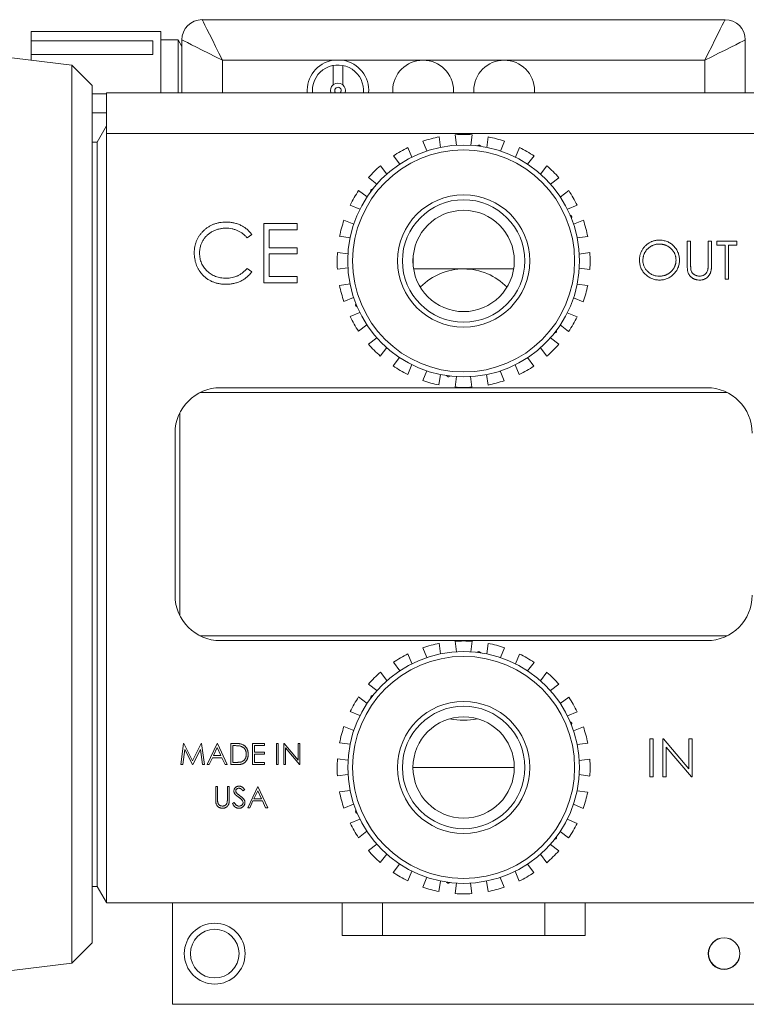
# Model space of a CAD drawing. Header units: inches. Extents: x 0.56 to 7.75, y 1.12 to 10.26.
# Tile 6 of 14: x 5.74 to 6.86, y 1.13 to 2.64. Entities that reach past the tile are written whole.
import ezdxf

# ---------------------------------------------------------------- set-up
doc = ezdxf.new("R2010")
doc.units = ezdxf.units.IN
doc.header["$MEASUREMENT"] = 0

msp = doc.modelspace()

# ---------------------------------------------------------------- linework, layer by layer
at = {"color": 7, "linetype": 'Continuous', "lineweight": 15}
for p, q in [((6.0214, 2.6435), (6.8277, 2.6435)), ((5.9577, 2.6255), (5.7577, 2.6255)), ((5.7577, 2.6107), (5.7577, 2.6255)), ((5.9577, 2.5305), (5.9577, 2.6255)), ((5.9843, 2.6124), (5.9577, 2.6124)), ((5.9902, 2.6022), (5.9843, 2.6124)), ((5.9843, 2.5305), (5.9843, 2.6124)), ((5.9902, 2.5305), (5.9902, 2.6123)), ((6.8589, 2.6123), (6.8589, 2.5305)), ((5.8203, 2.5733), (5.6016, 2.5998)), ((5.7577, 2.6107), (5.9452, 2.6107)), ((5.7577, 2.6107), (5.7577, 2.5901)), ((5.9452, 2.5901), (5.9452, 2.6107)), ((5.7577, 2.5809), (5.7577, 2.5901)), ((5.9452, 2.5901), (5.7577, 2.5901)), ((5.8516, 2.5421), (5.8203, 2.5733)), ((5.8203, 2.5733), (5.8203, 1.1887)), ((6.2231, 2.581), (6.0527, 2.581)), ((6.2385, 2.581), (6.2231, 2.581)), ((6.2233, 2.5729), (6.2233, 2.5432)), ((6.2383, 2.5729), (6.2383, 2.5432)), ((6.3621, 2.581), (6.2385, 2.581)), ((6.4871, 2.581), (6.3621, 2.581)), ((6.7964, 2.581), (6.4871, 2.581)), ((5.8516, 2.5421), (5.8516, 1.22)), ((5.8516, 2.5292), (5.8741, 2.5292)), ((5.8741, 2.5305), (6.9751, 2.5305)), ((5.8741, 2.468), (5.8741, 2.5305)), ((6.1914, 2.5343), (6.1916, 2.5305)), ((6.2046, 2.5308), (6.2048, 2.5305)), ((6.2046, 2.5308), (6.6446, 2.5308)), ((6.3152, 2.5341), (6.3152, 2.5308)), ((6.4089, 2.5308), (6.4089, 2.5341)), ((6.4402, 2.5341), (6.4402, 2.5308)), ((6.5339, 2.5308), (6.5339, 2.5341)), ((6.6443, 2.5305), (6.6446, 2.5308)), ((5.8741, 2.4997), (5.8516, 2.4997)), ((5.8738, 2.4799), (5.8594, 2.4549)), ((5.8741, 2.4799), (5.8738, 2.4799)), ((5.8738, 2.4799), (5.8738, 1.2821)), ((5.8741, 1.2815), (5.8741, 2.468)), ((6.9751, 2.468), (5.8741, 2.468)), ((6.3869, 2.4629), (6.389, 2.4467)), ((6.4138, 2.45), (6.4117, 2.4661)), ((6.4377, 2.4661), (6.4356, 2.4499)), ((6.4604, 2.4466), (6.4625, 2.4628)), ((5.8594, 2.4549), (5.8516, 2.4549)), ((5.8594, 2.4549), (5.8594, 1.3071)), ((6.3387, 2.4466), (6.3449, 2.4316)), ((6.368, 2.4411), (6.3618, 2.4561)), ((6.4475, 2.4501), (6.4451, 2.4491)), ((6.451, 2.4483), (6.4489, 2.4499)), ((6.4876, 2.456), (6.4814, 2.441)), ((6.5045, 2.4314), (6.5107, 2.4464)), ((6.3261, 2.4207), (6.3162, 2.4336)), ((6.5332, 2.4334), (6.5233, 2.4205)), ((6.2963, 2.4184), (6.3062, 2.4055)), ((6.5431, 2.4053), (6.5531, 2.4182)), ((6.2908, 2.3901), (6.2779, 2.4)), ((6.5714, 2.3998), (6.5585, 2.3899)), ((6.2627, 2.3802), (6.2756, 2.3703)), ((6.2814, 2.3806), (6.2811, 2.3781)), ((6.2847, 2.3828), (6.2823, 2.3818)), ((6.5737, 2.37), (6.5866, 2.3799)), ((6.2647, 2.3515), (6.2496, 2.3577)), ((6.5996, 2.3574), (6.5846, 2.3512)), ((6.5906, 2.3409), (6.5886, 2.3425)), ((6.5912, 2.3396), (6.5909, 2.3371)), ((6.1681, 2.3291), (6.1167, 2.3291)), ((6.1167, 2.3291), (6.1167, 2.2379)), ((6.1681, 2.3197), (6.1681, 2.3291)), ((6.24, 2.3346), (6.2551, 2.3284)), ((6.5941, 2.3281), (6.6092, 2.3343)), ((6.0909, 2.3069), (6.098, 2.3123)), ((6.1249, 2.2917), (6.1249, 2.3197)), ((6.1249, 2.3197), (6.1681, 2.3197)), ((6.2494, 2.3073), (6.2333, 2.3095)), ((6.6159, 2.3091), (6.5997, 2.307)), ((6.7746, 2.3021), (6.7694, 2.3021)), ((6.7694, 2.3021), (6.7694, 2.2667)), ((6.7746, 2.267), (6.7746, 2.3021)), ((6.8069, 2.3021), (6.8017, 2.3021)), ((6.8017, 2.3021), (6.8017, 2.267)), ((6.8069, 2.2667), (6.8069, 2.3021)), ((6.846, 2.3021), (6.8152, 2.3021)), ((6.8152, 2.3021), (6.8152, 2.2961)), ((6.8152, 2.2961), (6.828, 2.2961)), ((6.828, 2.2961), (6.828, 2.2435)), ((6.8332, 2.2435), (6.8332, 2.2961)), ((6.8332, 2.2961), (6.846, 2.2961)), ((6.846, 2.2961), (6.846, 2.3021)), ((6.1681, 2.2917), (6.1249, 2.2917)), ((6.1249, 2.2473), (6.1249, 2.2823)), ((6.1249, 2.2823), (6.1681, 2.2823)), ((6.1681, 2.2823), (6.1681, 2.2917)), ((6.23, 2.2847), (6.2461, 2.2826)), ((6.603, 2.2822), (6.6191, 2.2844)), ((6.3466, 2.2759), (6.3466, 2.2671)), ((6.5026, 2.2671), (6.5026, 2.2759)), ((6.098, 2.2547), (6.0909, 2.2601)), ((6.1681, 2.2473), (6.1249, 2.2473)), ((6.1681, 2.2379), (6.1681, 2.2473)), ((6.2461, 2.2608), (6.23, 2.2587)), ((6.3474, 2.2593), (6.5017, 2.2593)), ((6.6191, 2.2583), (6.603, 2.2605)), ((6.1167, 2.2379), (6.1681, 2.2379)), ((6.2332, 2.2339), (6.2494, 2.236)), ((6.5997, 2.2357), (6.6158, 2.2336)), ((6.828, 2.2435), (6.8332, 2.2435)), ((6.255, 2.215), (6.2399, 2.2088)), ((6.2583, 2.206), (6.2579, 2.2035)), ((6.2605, 2.2006), (6.2585, 2.2021)), ((6.6091, 2.2084), (6.594, 2.2147)), ((6.2495, 2.1857), (6.2645, 2.1919)), ((6.5844, 2.1916), (6.5995, 2.1853)), ((6.2754, 2.173), (6.2625, 2.1631)), ((6.5865, 2.1628), (6.5735, 2.1728)), ((6.5668, 2.1612), (6.5645, 2.1603)), ((6.568, 2.1649), (6.5677, 2.1624)), ((6.2777, 2.1433), (6.2906, 2.1532)), ((6.5583, 2.1529), (6.5712, 2.143)), ((6.306, 2.1378), (6.296, 2.1249)), ((6.5528, 2.1246), (6.5429, 2.1376)), ((6.3159, 2.1096), (6.3258, 2.1225)), ((6.3446, 2.1116), (6.3384, 2.0966)), ((6.5104, 2.0964), (6.5042, 2.1115)), ((6.5231, 2.1224), (6.533, 2.1094)), ((6.3615, 2.087), (6.3677, 2.1021)), ((6.3887, 2.0964), (6.3866, 2.0803)), ((6.4622, 2.0802), (6.4601, 2.0963)), ((6.4811, 2.1019), (6.4873, 2.0869)), ((6.4002, 2.0932), (6.3982, 2.0947)), ((6.404, 2.094), (6.4016, 2.093)), ((6.4114, 2.077), (6.4135, 2.0931)), ((6.4353, 2.0931), (6.4374, 2.0769)), ((6.8311, 2.0685), (6.018, 2.0685)), ((6.0496, 2.076), (6.7996, 2.076)), ((5.9871, 2.0375), (5.9871, 1.7245)), ((5.9796, 2.006), (5.9796, 1.756)), ((6.018, 1.6935), (6.8311, 1.6935)), ((6.0496, 1.686), (6.7996, 1.686)), ((6.368, 1.6601), (6.3618, 1.6751)), ((6.3869, 1.6819), (6.389, 1.6657)), ((6.4138, 1.669), (6.4117, 1.6851)), ((6.4377, 1.6851), (6.4356, 1.6689)), ((6.4604, 1.6656), (6.4625, 1.6818)), ((6.4876, 1.675), (6.4814, 1.66)), ((6.3387, 1.6656), (6.3449, 1.6506)), ((6.4475, 1.6691), (6.4451, 1.6681)), ((6.451, 1.6673), (6.4489, 1.6689)), ((6.5045, 1.6504), (6.5107, 1.6654)), ((6.3261, 1.6397), (6.3162, 1.6526)), ((6.5332, 1.6524), (6.5233, 1.6395)), ((6.2963, 1.6374), (6.3062, 1.6245)), ((6.5431, 1.6243), (6.5531, 1.6372)), ((6.2908, 1.6091), (6.2779, 1.619)), ((6.5714, 1.6188), (6.5585, 1.6089)), ((6.2627, 1.5992), (6.2756, 1.5893)), ((6.2814, 1.5996), (6.2811, 1.5971)), ((6.2847, 1.6018), (6.2823, 1.6008)), ((6.5737, 1.589), (6.5866, 1.5989)), ((6.2647, 1.5705), (6.2496, 1.5767)), ((6.5996, 1.5764), (6.5846, 1.5702)), ((6.24, 1.5536), (6.2551, 1.5474)), ((6.5906, 1.5599), (6.5886, 1.5615)), ((6.5912, 1.5586), (6.5909, 1.5561)), ((6.5941, 1.5471), (6.6092, 1.5533)), ((6.7169, 1.5346), (6.7116, 1.5346)), ((6.7116, 1.5346), (6.7116, 1.476)), ((6.7169, 1.476), (6.7169, 1.5346)), ((6.733, 1.5346), (6.7319, 1.5346)), ((6.7319, 1.5346), (6.7319, 1.476)), ((6.7717, 1.4884), (6.733, 1.5346)), ((6.777, 1.5346), (6.7717, 1.5346)), ((6.7717, 1.5346), (6.7717, 1.4884)), ((6.777, 1.476), (6.777, 1.5346)), ((5.9928, 1.5275), (5.9885, 1.4949)), ((5.9914, 1.4949), (5.9946, 1.5184)), ((5.9932, 1.5275), (5.9928, 1.5275)), ((6.0067, 1.5008), (5.9932, 1.5275)), ((5.9946, 1.5184), (6.0064, 1.4949)), ((6.0201, 1.5275), (6.0067, 1.5008)), ((6.007, 1.4949), (6.0188, 1.5184)), ((6.0188, 1.5184), (6.0219, 1.4949)), ((6.0205, 1.5275), (6.0201, 1.5275)), ((6.0248, 1.4949), (6.0205, 1.5275)), ((6.0444, 1.5275), (6.029, 1.4949)), ((6.0446, 1.5211), (6.0387, 1.5087)), ((6.0448, 1.5275), (6.0444, 1.5275)), ((6.0503, 1.5087), (6.0446, 1.5211)), ((6.0599, 1.4949), (6.0448, 1.5275)), ((6.0723, 1.5275), (6.0657, 1.5275)), ((6.0657, 1.5275), (6.0657, 1.4949)), ((6.0709, 1.5241), (6.0686, 1.5241)), ((6.0686, 1.5241), (6.0686, 1.4983)), ((6.1175, 1.5275), (6.0991, 1.5275)), ((6.0991, 1.5275), (6.0991, 1.4949)), ((6.102, 1.5141), (6.102, 1.5241)), ((6.102, 1.5241), (6.1175, 1.5241)), ((6.1175, 1.5241), (6.1175, 1.5275)), ((6.1387, 1.5275), (6.1358, 1.5275)), ((6.1358, 1.5275), (6.1358, 1.4949)), ((6.1387, 1.4949), (6.1387, 1.5275)), ((6.1477, 1.5275), (6.1471, 1.5275)), ((6.1471, 1.5275), (6.1471, 1.4949)), ((6.1692, 1.5019), (6.1477, 1.5275)), ((6.15, 1.5205), (6.1715, 1.4949)), ((6.15, 1.4949), (6.15, 1.5205)), ((6.1721, 1.5275), (6.1692, 1.5275)), ((6.1692, 1.5275), (6.1692, 1.5019)), ((6.1721, 1.4949), (6.1721, 1.5275)), ((6.2494, 1.5263), (6.2333, 1.5285)), ((6.6159, 1.5281), (6.5997, 1.526)), ((6.7371, 1.522), (6.7758, 1.476)), ((6.7371, 1.476), (6.7371, 1.522)), ((6.0322, 1.4949), (6.0371, 1.5054)), ((6.0371, 1.5054), (6.0519, 1.5054)), ((6.0387, 1.5087), (6.0503, 1.5087)), ((6.0519, 1.5054), (6.0567, 1.4949)), ((6.1175, 1.5141), (6.102, 1.5141)), ((6.102, 1.4983), (6.102, 1.5108)), ((6.102, 1.5108), (6.1175, 1.5108)), ((6.1175, 1.5108), (6.1175, 1.5141)), ((6.23, 1.5037), (6.2461, 1.5016)), ((6.603, 1.5012), (6.6191, 1.5034)), ((5.9885, 1.4949), (5.9914, 1.4949)), ((6.0064, 1.4949), (6.007, 1.4949)), ((6.0219, 1.4949), (6.0248, 1.4949)), ((6.029, 1.4949), (6.0322, 1.4949)), ((6.0567, 1.4949), (6.0599, 1.4949)), ((6.0657, 1.4949), (6.0758, 1.4949)), ((6.0686, 1.4983), (6.0724, 1.4983)), ((6.0991, 1.4949), (6.1175, 1.4949)), ((6.1175, 1.4983), (6.102, 1.4983)), ((6.1175, 1.4949), (6.1175, 1.4983)), ((6.1358, 1.4949), (6.1387, 1.4949)), ((6.1471, 1.4949), (6.15, 1.4949)), ((6.1715, 1.4949), (6.1721, 1.4949)), ((6.5027, 1.4904), (6.3464, 1.4904)), ((6.2461, 1.4798), (6.23, 1.4777)), ((6.6191, 1.4773), (6.603, 1.4795)), ((6.7116, 1.476), (6.7169, 1.476)), ((6.7319, 1.476), (6.7371, 1.476)), ((6.7758, 1.476), (6.777, 1.476)), ((6.0453, 1.4609), (6.0423, 1.4609)), ((6.0423, 1.4609), (6.0423, 1.4413)), ((6.0453, 1.4414), (6.0453, 1.4609)), ((6.0632, 1.4609), (6.0603, 1.4609)), ((6.0603, 1.4609), (6.0603, 1.4414)), ((6.0632, 1.4413), (6.0632, 1.4609)), ((6.107, 1.4609), (6.0916, 1.4284)), ((6.1074, 1.4609), (6.107, 1.4609)), ((6.1225, 1.4284), (6.1074, 1.4609)), ((6.0844, 1.4543), (6.087, 1.4563)), ((6.1072, 1.4546), (6.1013, 1.4421)), ((6.1129, 1.4421), (6.1072, 1.4546)), ((6.2332, 1.4529), (6.2494, 1.455)), ((6.5997, 1.4547), (6.6158, 1.4526)), ((6.071, 1.4363), (6.0682, 1.4347)), ((6.0916, 1.4284), (6.0948, 1.4284)), ((6.0948, 1.4284), (6.0997, 1.4388)), ((6.0997, 1.4388), (6.1145, 1.4388)), ((6.1013, 1.4421), (6.1129, 1.4421)), ((6.1145, 1.4388), (6.1193, 1.4284)), ((6.1193, 1.4284), (6.1225, 1.4284)), ((6.255, 1.434), (6.2399, 1.4278)), ((6.6091, 1.4274), (6.594, 1.4337)), ((6.2583, 1.425), (6.2579, 1.4225)), ((6.2605, 1.4196), (6.2585, 1.4211)), ((6.2495, 1.4047), (6.2645, 1.4109)), ((6.5844, 1.4106), (6.5995, 1.4043)), ((6.2754, 1.392), (6.2625, 1.3821)), ((6.568, 1.3839), (6.5677, 1.3814)), ((6.5865, 1.3818), (6.5735, 1.3918)), ((6.2777, 1.3623), (6.2906, 1.3722)), ((6.5583, 1.3719), (6.5712, 1.362)), ((6.5668, 1.3802), (6.5645, 1.3793)), ((6.306, 1.3568), (6.296, 1.3439)), ((6.5528, 1.3436), (6.5429, 1.3566)), ((6.3159, 1.3286), (6.3258, 1.3415)), ((6.5231, 1.3414), (6.533, 1.3284)), ((6.3446, 1.3306), (6.3384, 1.3156)), ((6.3615, 1.306), (6.3677, 1.3211)), ((6.4811, 1.3209), (6.4873, 1.3059)), ((6.5104, 1.3154), (6.5042, 1.3305)), ((5.8516, 1.3071), (5.8594, 1.3071)), ((5.8594, 1.3071), (5.8738, 1.2821)), ((6.3887, 1.3154), (6.3866, 1.2993)), ((6.4002, 1.3122), (6.3982, 1.3137)), ((6.404, 1.313), (6.4016, 1.312)), ((6.4114, 1.296), (6.4135, 1.3121)), ((6.4353, 1.3121), (6.4374, 1.2959)), ((6.4622, 1.2992), (6.4601, 1.3153)), ((5.8738, 1.2821), (5.8741, 1.2821)), ((5.8741, 1.2815), (5.9758, 1.2815)), ((5.9758, 1.2815), (5.9758, 1.1253)), ((5.9758, 1.2815), (6.2371, 1.2815)), ((6.2371, 1.2815), (6.6121, 1.2815)), ((6.2371, 1.2315), (6.2371, 1.2815)), ((6.2996, 1.2315), (6.2996, 1.2815)), ((6.5496, 1.2315), (6.5496, 1.2815)), ((6.6121, 1.2315), (6.6121, 1.2815)), ((6.6121, 1.2815), (6.8733, 1.2815)), ((6.2371, 1.2315), (6.6121, 1.2315)), ((5.8203, 1.1887), (5.8516, 1.22)), ((5.6016, 1.1623), (5.8203, 1.1887)), ((5.9758, 1.1253), (6.8733, 1.1253))]:
    msp.add_line(p, q, dxfattribs=at)
at = {"color": 8, "linetype": 'Continuous', "lineweight": 15}
for p, q in [((6.0527, 2.581), (6.0527, 2.5305)), ((6.7964, 2.5305), (6.7964, 2.581))]:
    msp.add_line(p, q, dxfattribs=at)
at = {"color": 7, "linetype": 'Continuous', "lineweight": 15, "flags": 128}
for points in [[(6.0527, 2.581), (6.0473, 2.5919), (6.042, 2.6024), (6.0371, 2.6123), (6.0326, 2.6212), (6.0287, 2.6289), (6.0256, 2.6351), (6.0233, 2.6398), (6.0219, 2.6426), (6.0214, 2.6435)], [(6.8277, 2.6435), (6.8272, 2.6426), (6.8258, 2.6398), (6.8235, 2.6351), (6.8204, 2.6289), (6.8165, 2.6212), (6.8121, 2.6123), (6.8071, 2.6024), (6.8019, 2.5919), (6.7964, 2.581)], [(6.0527, 2.581), (6.0418, 2.5864), (6.0313, 2.5917), (6.0214, 2.5966), (6.0125, 2.6011), (6.0048, 2.605), (5.9986, 2.6081), (5.994, 2.6104), (5.9911, 2.6118), (5.9902, 2.6123)], [(6.8589, 2.6123), (6.858, 2.6118), (6.8552, 2.6104), (6.8506, 2.6081), (6.8443, 2.605), (6.8366, 2.6011), (6.8277, 2.5966), (6.8178, 2.5917), (6.8073, 2.5864), (6.7964, 2.581)], [(6.2272, 2.5308), (6.2262, 2.5324), (6.2258, 2.5343)]]:
    msp.add_lwpolyline(points, dxfattribs=at)
at = {"color": 7, "linetype": 'Continuous', "lineweight": 15}
for centre, radius in [((6.4246, 2.2715), 0.1788), ((6.4246, 2.2715), 0.1712), ((6.4246, 2.2715), 0.1019), ((6.4246, 2.2715), 0.0944), ((6.4246, 2.2715), 0.0781), ((6.4246, 1.4905), 0.1787), ((6.4246, 1.4905), 0.1712), ((6.4246, 1.4905), 0.1019), ((6.4246, 1.4905), 0.0944), ((6.4246, 1.4905), 0.0781), ((6.0408, 1.2034), 0.0469), ((6.0408, 1.2034), 0.0375), ((6.8263, 1.2035), 0.0244), ((6.8263, 1.2035), 0.0241)]:
    msp.add_circle(centre, radius, dxfattribs=at)
for centre, radius, start, end in [((6.0214, 2.6123), 0.0313, 90, 180), ((6.8277, 2.6123), 0.0312, 0, 90), ((6.2308, 2.5343), 0.0474, 99.3171, 184.54), ((6.2308, 2.5343), 0.0394, 354.5335, 180), ((6.2308, 2.5343), 0.0474, 355.46, 80.6829), ((6.3621, 2.5341), 0.0469, 90, 180), ((6.3621, 2.5341), 0.0469, 0, 90), ((6.4871, 2.5341), 0.0469, 90, 180), ((6.4871, 2.5341), 0.0469, 0, 90), ((6.2308, 2.5343), 0.0116, 130.1778, 197.5222), ((6.2308, 2.5343), 0.0116, 49.8222, 130.1778), ((6.2308, 2.5343), 0.005, 315.573, 180), ((6.2308, 2.5343), 0.0116, 342.4778, 49.8222), ((6.4246, 2.2715), 0.195, 101.1236, 108.773), ((6.4246, 2.2715), 0.195, 86.1236, 93.773), ((6.4246, 2.2715), 0.195, 71.1236, 78.773), ((6.4246, 2.2715), 0.195, 116.1236, 123.773), ((6.4246, 2.2715), 0.18, 82.2148, 82.6817), ((6.4246, 2.2715), 0.195, 56.1236, 63.773), ((6.4246, 2.2715), 0.195, 131.1236, 138.773), ((6.4246, 2.2715), 0.195, 41.1236, 48.773), ((6.4246, 2.2715), 0.195, 146.1236, 153.773), ((6.4246, 2.2715), 0.18, 142.2148, 142.6817), ((6.4246, 2.2715), 0.195, 26.1236, 33.773), ((6.4246, 2.2715), 0.18, 22.2148, 22.6817), ((6.4246, 2.2715), 0.195, 161.1236, 168.773), ((6.4246, 2.2715), 0.195, 11.1236, 18.773), ((6.4246, 2.2715), 0.195, 176.1236, 183.773), ((6.4246, 2.2715), 0.195, 356.1236, 3.773), ((6.4246, 2.1655), 0.0937, 44.3441, 135.1206), ((6.4246, 2.2715), 0.195, 191.1236, 198.773), ((6.4246, 2.2715), 0.195, 341.1236, 348.773), ((6.4246, 2.2715), 0.18, 202.2148, 202.6817), ((6.4246, 2.2715), 0.195, 206.1236, 213.773), ((6.4246, 2.2715), 0.195, 326.1236, 333.773), ((6.4246, 2.2715), 0.18, 322.2148, 322.6817), ((6.4246, 2.2715), 0.195, 221.1236, 228.773), ((6.4246, 2.2715), 0.195, 311.1236, 318.773), ((6.4246, 2.2715), 0.195, 236.1236, 243.773), ((6.4246, 2.2715), 0.195, 296.1236, 303.773), ((6.4246, 2.2715), 0.195, 251.1236, 258.773), ((6.4246, 2.2715), 0.18, 262.2148, 262.6817), ((6.4246, 2.2715), 0.195, 281.1236, 288.773), ((6.0496, 2.006), 0.07, 90, 180), ((6.4246, 2.2715), 0.195, 266.1236, 273.773), ((6.7996, 2.006), 0.07, 0, 90), ((6.0496, 1.756), 0.07, 180, 270), ((6.7996, 1.756), 0.07, 270, 0), ((6.4246, 1.4905), 0.195, 86.1236, 93.773), ((6.4246, 1.4905), 0.195, 101.1236, 108.773), ((6.4246, 1.4905), 0.195, 71.1236, 78.773), ((6.4246, 1.4905), 0.195, 116.1236, 123.773), ((6.4246, 1.4905), 0.18, 82.2148, 82.6817), ((6.4246, 1.4905), 0.195, 56.1236, 63.773), ((6.4246, 1.4905), 0.195, 131.1236, 138.773), ((6.4246, 1.4905), 0.195, 41.1236, 48.773), ((6.4246, 1.4905), 0.195, 146.1236, 153.773), ((6.4246, 1.4905), 0.18, 142.2148, 142.6817), ((6.4246, 1.4905), 0.195, 26.1236, 33.773), ((6.4246, 1.657), 0.0938, 256.912, 283.088), ((6.4246, 1.4905), 0.195, 161.1236, 168.773), ((6.4246, 1.4905), 0.18, 22.2148, 22.6817), ((6.4246, 1.4905), 0.195, 11.1236, 18.773), ((6.4246, 1.4905), 0.195, 176.1236, 183.773), ((6.4246, 1.4905), 0.195, 356.1236, 3.773), ((6.4246, 1.4905), 0.195, 191.1236, 198.773), ((6.4246, 1.4905), 0.195, 341.1236, 348.773), ((6.4246, 1.4905), 0.18, 202.2148, 202.6817), ((6.4246, 1.4905), 0.195, 206.1236, 213.773), ((6.4246, 1.4905), 0.195, 326.1236, 333.773), ((6.4246, 1.4905), 0.18, 322.2148, 322.6817), ((6.4246, 1.4905), 0.195, 221.1236, 228.773), ((6.4246, 1.4905), 0.195, 311.1236, 318.773), ((6.4246, 1.4905), 0.195, 236.1236, 243.773), ((6.4246, 1.4905), 0.195, 296.1236, 303.773), ((6.4246, 1.4905), 0.195, 251.1236, 258.773), ((6.4246, 1.4905), 0.18, 262.2148, 262.6817), ((6.4246, 1.4905), 0.195, 281.1236, 288.773), ((6.4246, 1.4905), 0.195, 266.1236, 273.773)]:
    msp.add_arc(centre, radius, start, end, dxfattribs=at)
for points, knots in [([(6.0583, 2.3314), (6.0549, 2.3314), (6.0499, 2.331), (6.0435, 2.3296), (6.0389, 2.3281), (6.0347, 2.3261), (6.0306, 2.3238), (6.0267, 2.321), (6.0232, 2.3178), (6.0199, 2.3143), (6.017, 2.3105), (6.0146, 2.3066), (6.0127, 2.3025), (6.0111, 2.2981), (6.0096, 2.292), (6.0092, 2.2872), (6.0092, 2.284)], [0, 0, 0, 0, 0.133185, 0.196585, 0.258754, 0.320345, 0.381783, 0.443742, 0.507257, 0.57053, 0.631765, 0.692252, 0.751986, 0.812045, 0.872986, 1, 1, 1, 1]), ([(6.098, 2.3123), (6.0969, 2.3138), (6.0952, 2.316), (6.0926, 2.3186), (6.0906, 2.3204), (6.0884, 2.3221), (6.0861, 2.3236), (6.0837, 2.3251), (6.0812, 2.3264), (6.0786, 2.3276), (6.0759, 2.3286), (6.0732, 2.3295), (6.0703, 2.3302), (6.0674, 2.3307), (6.0634, 2.3313), (6.0603, 2.3314), (6.0583, 2.3314)], [0, 0, 0, 0, 0.120645, 0.180372, 0.240194, 0.299808, 0.36026, 0.42121, 0.482873, 0.54493, 0.607605, 0.670733, 0.734318, 0.798785, 0.864317, 1, 1, 1, 1]), ([(6.0174, 2.2834), (6.0174, 2.2852), (6.0176, 2.2878), (6.0181, 2.2912), (6.0187, 2.2937), (6.0194, 2.2962), (6.0203, 2.2985), (6.0213, 2.3008), (6.0226, 2.303), (6.0239, 2.3051), (6.0254, 2.3071), (6.0271, 2.3091), (6.0288, 2.3108), (6.0307, 2.3125), (6.0328, 2.3141), (6.0349, 2.3156), (6.0372, 2.3169), (6.0396, 2.3181), (6.042, 2.3192), (6.0445, 2.32), (6.0471, 2.3208), (6.0497, 2.3213), (6.0532, 2.3219), (6.0559, 2.3221), (6.0578, 2.322)], [0, 0, 0, 0, 0.085457, 0.126681, 0.167541, 0.208224, 0.248373, 0.288616, 0.329131, 0.369595, 0.41002, 0.450117, 0.490508, 0.531182, 0.572314, 0.614075, 0.656879, 0.699847, 0.74235, 0.784597, 0.827248, 0.869537, 0.912498, 1, 1, 1, 1]), ([(6.0578, 2.322), (6.061, 2.3221), (6.0658, 2.3216), (6.072, 2.32), (6.0757, 2.3185), (6.0784, 2.3172), (6.0805, 2.316), (6.0824, 2.3148), (6.0843, 2.3135), (6.086, 2.312), (6.0883, 2.3098), (6.0899, 2.3081), (6.0909, 2.3069)], [0, 0, 0, 0, 0.259156, 0.383852, 0.507544, 0.569027, 0.63015, 0.690705, 0.751706, 0.812879, 0.874525, 1, 1, 1, 1]), ([(6.7262, 2.3036), (6.7248, 2.3036), (6.7228, 2.3035), (6.7202, 2.3031), (6.7183, 2.3026), (6.7164, 2.302), (6.7145, 2.3013), (6.7127, 2.3005), (6.7109, 2.2995), (6.7092, 2.2985), (6.7076, 2.2973), (6.7061, 2.296), (6.7046, 2.2947), (6.7033, 2.2932), (6.702, 2.2916), (6.7009, 2.29), (6.6998, 2.2882), (6.6989, 2.2864), (6.698, 2.2846), (6.6973, 2.2826), (6.6968, 2.2807), (6.6963, 2.2787), (6.6959, 2.276), (6.6958, 2.2739), (6.6958, 2.2726)], [0, 0, 0, 0, 0.083453, 0.124502, 0.165114, 0.205951, 0.246961, 0.288008, 0.329916, 0.371661, 0.413015, 0.454025, 0.494874, 0.535911, 0.57718, 0.618985, 0.661557, 0.703994, 0.746247, 0.788082, 0.829848, 0.87188, 0.914127, 1, 1, 1, 1]), ([(6.7264, 2.2976), (6.7253, 2.2976), (6.7237, 2.2975), (6.7215, 2.2972), (6.7199, 2.2968), (6.7183, 2.2963), (6.7168, 2.2957), (6.7152, 2.295), (6.7137, 2.2943), (6.7123, 2.2934), (6.7109, 2.2924), (6.7096, 2.2914), (6.7084, 2.2903), (6.7073, 2.2892), (6.7062, 2.2879), (6.7053, 2.2866), (6.7044, 2.2852), (6.7036, 2.2838), (6.7029, 2.2823), (6.7023, 2.2808), (6.7019, 2.2792), (6.7015, 2.2776), (6.7011, 2.2754), (6.701, 2.2737), (6.701, 2.2726)], [0, 0, 0, 0, 0.083645, 0.124984, 0.166247, 0.207702, 0.249631, 0.291742, 0.334743, 0.37746, 0.419556, 0.461044, 0.502096, 0.542891, 0.583801, 0.624864, 0.666225, 0.707399, 0.748557, 0.789655, 0.83074, 0.87207, 0.913993, 1, 1, 1, 1]), ([(6.7574, 2.2728), (6.7574, 2.2749), (6.7571, 2.278), (6.7562, 2.282), (6.7552, 2.2848), (6.7539, 2.2875), (6.7524, 2.2901), (6.7505, 2.2925), (6.7484, 2.2947), (6.7462, 2.2968), (6.7437, 2.2986), (6.7411, 2.3002), (6.7384, 2.3015), (6.7355, 2.3024), (6.7315, 2.3034), (6.7283, 2.3036), (6.7262, 2.3036)], [0, 0, 0, 0, 0.12839, 0.18983, 0.250655, 0.310909, 0.371769, 0.433475, 0.497029, 0.560599, 0.622738, 0.683886, 0.745011, 0.806587, 0.869251, 1, 1, 1, 1]), ([(6.7521, 2.2728), (6.7521, 2.274), (6.752, 2.2756), (6.7517, 2.2778), (6.7513, 2.2794), (6.7508, 2.281), (6.7502, 2.2825), (6.7496, 2.2839), (6.7488, 2.2853), (6.7479, 2.2867), (6.7469, 2.288), (6.7459, 2.2892), (6.7447, 2.2904), (6.7435, 2.2915), (6.7422, 2.2925), (6.7408, 2.2934), (6.7393, 2.2943), (6.7378, 2.295), (6.7363, 2.2957), (6.7347, 2.2963), (6.7331, 2.2968), (6.7315, 2.2971), (6.7292, 2.2975), (6.7276, 2.2976), (6.7264, 2.2976)], [0, 0, 0, 0, 0.08513, 0.126473, 0.167453, 0.207976, 0.248249, 0.28875, 0.32967, 0.370537, 0.411129, 0.451819, 0.492406, 0.533486, 0.575263, 0.617441, 0.660672, 0.70394, 0.746868, 0.789079, 0.831104, 0.873238, 0.915166, 1, 1, 1, 1]), ([(6.0092, 2.284), (6.0092, 2.2809), (6.0096, 2.2764), (6.0108, 2.2705), (6.012, 2.2664), (6.0137, 2.2624), (6.0164, 2.2573), (6.0189, 2.2537), (6.0208, 2.2515)], [0, 0, 0, 0, 0.261042, 0.386386, 0.509266, 0.63122, 0.752844, 1, 1, 1, 1]), ([(6.0583, 2.2449), (6.0555, 2.2449), (6.0513, 2.2452), (6.0459, 2.2464), (6.0421, 2.2476), (6.0386, 2.2492), (6.0352, 2.2511), (6.032, 2.2533), (6.029, 2.2559), (6.0263, 2.2587), (6.0239, 2.2617), (6.0219, 2.2649), (6.0203, 2.2683), (6.0189, 2.2718), (6.0178, 2.2768), (6.0174, 2.2807), (6.0174, 2.2834)], [0, 0, 0, 0, 0.135498, 0.199771, 0.262666, 0.324516, 0.386081, 0.448275, 0.51116, 0.573674, 0.634571, 0.694424, 0.753854, 0.813274, 0.87371, 1, 1, 1, 1]), ([(6.6958, 2.2726), (6.6958, 2.2705), (6.696, 2.2675), (6.697, 2.2636), (6.698, 2.2608), (6.6992, 2.2581), (6.7008, 2.2556), (6.7026, 2.2532), (6.7047, 2.2509), (6.707, 2.2488), (6.7094, 2.247), (6.712, 2.2455), (6.7147, 2.2442), (6.7175, 2.2432), (6.7215, 2.2423), (6.7246, 2.242), (6.7267, 2.242)], [0, 0, 0, 0, 0.12685, 0.187996, 0.248548, 0.309, 0.370295, 0.432507, 0.496733, 0.560974, 0.62372, 0.68543, 0.746541, 0.807928, 0.870253, 1, 1, 1, 1]), ([(6.701, 2.2726), (6.701, 2.2709), (6.7013, 2.2685), (6.702, 2.2653), (6.7029, 2.263), (6.7039, 2.2609), (6.7052, 2.2589), (6.7067, 2.2569), (6.7085, 2.2551), (6.7104, 2.2535), (6.7124, 2.252), (6.7145, 2.2508), (6.7167, 2.2498), (6.719, 2.249), (6.7222, 2.2482), (6.7247, 2.248), (6.7264, 2.248)], [0, 0, 0, 0, 0.126899, 0.187747, 0.24815, 0.308586, 0.369583, 0.431827, 0.49618, 0.560668, 0.623504, 0.68526, 0.746537, 0.808327, 0.870486, 1, 1, 1, 1]), ([(6.7264, 2.248), (6.7276, 2.248), (6.7293, 2.2481), (6.7316, 2.2485), (6.7332, 2.2488), (6.7348, 2.2493), (6.7364, 2.2498), (6.7379, 2.2505), (6.7394, 2.2513), (6.7409, 2.2521), (6.7423, 2.253), (6.7436, 2.2541), (6.7448, 2.2551), (6.7459, 2.2563), (6.7469, 2.2575), (6.7479, 2.2588), (6.7488, 2.2602), (6.7496, 2.2617), (6.7502, 2.2631), (6.7508, 2.2647), (6.7513, 2.2662), (6.7517, 2.2678), (6.752, 2.27), (6.7521, 2.2717), (6.7521, 2.2728)], [0, 0, 0, 0, 0.086538, 0.129177, 0.171436, 0.213416, 0.255266, 0.297369, 0.339941, 0.382347, 0.423953, 0.464871, 0.505572, 0.546003, 0.586568, 0.627065, 0.668271, 0.709549, 0.750428, 0.791096, 0.832027, 0.873136, 0.914611, 1, 1, 1, 1]), ([(6.7267, 2.242), (6.7287, 2.242), (6.7318, 2.2423), (6.7358, 2.2432), (6.7385, 2.2442), (6.7412, 2.2455), (6.7438, 2.247), (6.7462, 2.2489), (6.7485, 2.251), (6.7505, 2.2532), (6.7524, 2.2557), (6.7539, 2.2582), (6.7552, 2.2609), (6.7562, 2.2637), (6.7571, 2.2677), (6.7574, 2.2708), (6.7574, 2.2728)], [0, 0, 0, 0, 0.128329, 0.189845, 0.250754, 0.311545, 0.372864, 0.435313, 0.499433, 0.563569, 0.626211, 0.687612, 0.748622, 0.80968, 0.871431, 1, 1, 1, 1]), ([(6.7694, 2.2667), (6.7694, 2.2653), (6.7694, 2.2634), (6.7695, 2.2609), (6.7696, 2.2592), (6.7698, 2.2578), (6.77, 2.2562), (6.7702, 2.255), (6.7704, 2.2544)], [0, 0, 0, 0, 0.331635, 0.476313, 0.60789, 0.725665, 0.830535, 1, 1, 1, 1]), ([(6.7749, 2.2592), (6.7748, 2.2596), (6.7748, 2.2602), (6.7747, 2.2611), (6.7747, 2.262), (6.7747, 2.263), (6.7746, 2.2647), (6.7746, 2.2661), (6.7746, 2.267)], [0, 0, 0, 0, 0.137626, 0.234023, 0.349962, 0.483901, 0.637395, 1, 1, 1, 1]), ([(6.7887, 2.242), (6.7898, 2.242), (6.7913, 2.2421), (6.7932, 2.2425), (6.7946, 2.2429), (6.7959, 2.2434), (6.7972, 2.244), (6.7984, 2.2447), (6.7995, 2.2456), (6.8006, 2.2465), (6.8016, 2.2475), (6.8024, 2.2484), (6.8032, 2.2495), (6.8039, 2.2506), (6.8045, 2.2517), (6.8051, 2.2528), (6.8055, 2.254), (6.8058, 2.2553), (6.8061, 2.2567), (6.8064, 2.2581), (6.8066, 2.2596), (6.8067, 2.2613), (6.8069, 2.2637), (6.8069, 2.2655), (6.8069, 2.2667)], [0, 0, 0, 0, 0.087786, 0.129629, 0.170539, 0.210912, 0.251398, 0.291567, 0.332021, 0.372355, 0.411619, 0.449515, 0.487208, 0.523705, 0.559991, 0.596142, 0.632114, 0.669511, 0.709517, 0.751508, 0.796008, 0.843022, 0.892941, 1, 1, 1, 1]), ([(6.8017, 2.267), (6.8017, 2.266), (6.8017, 2.2645), (6.8016, 2.2625), (6.8015, 2.2613), (6.8015, 2.2603), (6.8013, 2.2591), (6.8012, 2.2584), (6.8011, 2.2579)], [0, 0, 0, 0, 0.344436, 0.493598, 0.626189, 0.742198, 0.844379, 1, 1, 1, 1]), ([(6.0208, 2.2515), (6.0219, 2.2502), (6.0237, 2.2483), (6.0263, 2.2461), (6.0283, 2.2445), (6.0304, 2.2431), (6.0325, 2.2418), (6.0347, 2.2406), (6.0371, 2.2395), (6.0395, 2.2386), (6.0419, 2.2378), (6.0445, 2.2371), (6.0471, 2.2366), (6.0498, 2.2361), (6.0536, 2.2357), (6.0564, 2.2355), (6.0584, 2.2356)], [0, 0, 0, 0, 0.123052, 0.183446, 0.243244, 0.303001, 0.362802, 0.422604, 0.483004, 0.54382, 0.605246, 0.667586, 0.73122, 0.796083, 0.86225, 1, 1, 1, 1]), ([(6.0909, 2.2601), (6.0888, 2.2577), (6.0854, 2.2544), (6.0802, 2.2508), (6.0762, 2.2486), (6.072, 2.247), (6.0661, 2.2454), (6.0615, 2.2449), (6.0583, 2.2449)], [0, 0, 0, 0, 0.259091, 0.382819, 0.50406, 0.625245, 0.747051, 1, 1, 1, 1]), ([(6.0584, 2.2356), (6.0604, 2.2356), (6.0635, 2.2357), (6.0674, 2.2362), (6.0703, 2.2368), (6.0731, 2.2375), (6.0759, 2.2384), (6.0785, 2.2394), (6.0811, 2.2405), (6.0836, 2.2418), (6.086, 2.2433), (6.0882, 2.2449), (6.0904, 2.2466), (6.0925, 2.2484), (6.0951, 2.251), (6.0969, 2.2532), (6.098, 2.2547)], [0, 0, 0, 0, 0.133987, 0.199215, 0.263039, 0.326471, 0.388856, 0.45078, 0.512609, 0.574054, 0.635137, 0.695721, 0.756273, 0.816525, 0.876947, 1, 1, 1, 1]), ([(6.7704, 2.2544), (6.7707, 2.2535), (6.7712, 2.2521), (6.7721, 2.2505), (6.7729, 2.2493), (6.7737, 2.2482), (6.7747, 2.2472), (6.7758, 2.2463), (6.777, 2.2454), (6.7782, 2.2446), (6.7795, 2.2439), (6.7809, 2.2433), (6.7824, 2.2428), (6.7839, 2.2425), (6.786, 2.2421), (6.7876, 2.242), (6.7887, 2.242)], [0, 0, 0, 0, 0.119896, 0.178913, 0.237002, 0.295709, 0.355105, 0.415284, 0.47703, 0.539392, 0.601924, 0.664582, 0.728627, 0.793683, 0.860356, 1, 1, 1, 1]), ([(6.7884, 2.248), (6.7873, 2.248), (6.7856, 2.2482), (6.7834, 2.2489), (6.7818, 2.2495), (6.7803, 2.2504), (6.7789, 2.2513), (6.7778, 2.2523), (6.7769, 2.2534), (6.7762, 2.2547), (6.7753, 2.2566), (6.775, 2.2581), (6.7749, 2.2592)], [0, 0, 0, 0, 0.173832, 0.263125, 0.355661, 0.446096, 0.529932, 0.608116, 0.681865, 0.755567, 0.832234, 1, 1, 1, 1]), ([(6.8011, 2.2579), (6.8008, 2.2569), (6.8003, 2.2555), (6.7993, 2.2538), (6.7985, 2.2526), (6.7975, 2.2516), (6.7965, 2.2507), (6.7953, 2.2499), (6.794, 2.2492), (6.7927, 2.2487), (6.7908, 2.2482), (6.7894, 2.248), (6.7884, 2.248)], [0, 0, 0, 0, 0.176207, 0.260678, 0.342217, 0.422849, 0.503634, 0.58472, 0.668472, 0.752238, 0.834697, 1, 1, 1, 1]), ([(6.0809, 1.5232), (6.0804, 1.5234), (6.0794, 1.5236), (6.0781, 1.5238), (6.0769, 1.5239), (6.0756, 1.524), (6.0736, 1.5241), (6.072, 1.5242), (6.0709, 1.5241)], [0, 0, 0, 0, 0.179285, 0.286583, 0.405111, 0.535593, 0.67819, 1, 1, 1, 1]), ([(6.0826, 1.5263), (6.082, 1.5265), (6.081, 1.5268), (6.0796, 1.527), (6.0784, 1.5272), (6.077, 1.5273), (6.075, 1.5275), (6.0734, 1.5275), (6.0723, 1.5275)], [0, 0, 0, 0, 0.18423, 0.292169, 0.410633, 0.541156, 0.682594, 1, 1, 1, 1]), ([(6.0895, 1.5108), (6.0895, 1.5116), (6.0894, 1.5127), (6.0892, 1.5141), (6.0889, 1.5151), (6.0886, 1.5161), (6.0882, 1.517), (6.0878, 1.5179), (6.0872, 1.5187), (6.0867, 1.5195), (6.086, 1.5202), (6.0853, 1.5209), (6.0845, 1.5215), (6.0837, 1.522), (6.0825, 1.5227), (6.0816, 1.523), (6.0809, 1.5232)], [0, 0, 0, 0, 0.137813, 0.203226, 0.267174, 0.330024, 0.391794, 0.453084, 0.514334, 0.575, 0.634865, 0.694116, 0.753442, 0.813126, 0.87408, 1, 1, 1, 1]), ([(6.0924, 1.5108), (6.0924, 1.5117), (6.0923, 1.5131), (6.0921, 1.5148), (6.0918, 1.5161), (6.0914, 1.5173), (6.091, 1.5184), (6.0904, 1.5195), (6.0898, 1.5206), (6.0892, 1.5215), (6.0884, 1.5225), (6.0876, 1.5233), (6.0867, 1.5241), (6.0858, 1.5247), (6.0845, 1.5256), (6.0834, 1.526), (6.0826, 1.5263)], [0, 0, 0, 0, 0.139466, 0.206349, 0.271441, 0.334996, 0.397655, 0.459593, 0.521506, 0.582395, 0.642353, 0.701298, 0.760125, 0.818845, 0.878306, 1, 1, 1, 1]), ([(6.0758, 1.4949), (6.0767, 1.4949), (6.0781, 1.495), (6.0799, 1.4952), (6.081, 1.4954), (6.0822, 1.4956), (6.0832, 1.4959), (6.0841, 1.4963), (6.085, 1.4967), (6.0858, 1.4972), (6.0866, 1.4977), (6.0873, 1.4983), (6.088, 1.499), (6.0887, 1.4997), (6.0893, 1.5005), (6.0898, 1.5013), (6.0904, 1.5022), (6.0909, 1.5031), (6.0913, 1.5041), (6.0916, 1.5051), (6.0919, 1.5062), (6.0922, 1.5073), (6.0924, 1.5088), (6.0924, 1.51), (6.0924, 1.5108)], [0, 0, 0, 0, 0.106928, 0.156011, 0.202185, 0.245558, 0.286533, 0.325147, 0.361673, 0.397287, 0.433066, 0.468805, 0.505262, 0.541925, 0.57988, 0.618417, 0.658386, 0.69892, 0.739756, 0.781177, 0.822976, 0.865705, 0.909193, 1, 1, 1, 1]), ([(6.0817, 1.4991), (6.0823, 1.4993), (6.0831, 1.4996), (6.0842, 1.5002), (6.0849, 1.5007), (6.0856, 1.5013), (6.0863, 1.5019), (6.0869, 1.5026), (6.0874, 1.5033), (6.0879, 1.5041), (6.0883, 1.5049), (6.0887, 1.5058), (6.089, 1.5067), (6.0892, 1.5077), (6.0894, 1.5091), (6.0895, 1.5101), (6.0895, 1.5108)], [0, 0, 0, 0, 0.123338, 0.183125, 0.241783, 0.300579, 0.35968, 0.418882, 0.479531, 0.540851, 0.602303, 0.664463, 0.727806, 0.792895, 0.859672, 1, 1, 1, 1]), ([(6.0724, 1.4983), (6.0734, 1.4983), (6.0749, 1.4983), (6.0768, 1.4984), (6.078, 1.4985), (6.0791, 1.4986), (6.0803, 1.4988), (6.0812, 1.4989), (6.0817, 1.4991)], [0, 0, 0, 0, 0.330628, 0.475549, 0.606746, 0.725024, 0.829742, 1, 1, 1, 1]), ([(6.0783, 1.4618), (6.0776, 1.4618), (6.0765, 1.4617), (6.0752, 1.4612), (6.0742, 1.4608), (6.0734, 1.4602), (6.0726, 1.4596), (6.0719, 1.4589), (6.0713, 1.458), (6.0709, 1.4571), (6.0704, 1.4559), (6.0703, 1.4548), (6.0703, 1.4542)], [0, 0, 0, 0, 0.173453, 0.258981, 0.344477, 0.428624, 0.510285, 0.591203, 0.672539, 0.75372, 0.83422, 1, 1, 1, 1]), ([(6.0732, 1.4543), (6.0732, 1.4549), (6.0734, 1.4557), (6.074, 1.4566), (6.0746, 1.4573), (6.0753, 1.4578), (6.0764, 1.4583), (6.0774, 1.4584), (6.078, 1.4584)], [0, 0, 0, 0, 0.234105, 0.349644, 0.471586, 0.597629, 0.724097, 1, 1, 1, 1]), ([(6.078, 1.4584), (6.0785, 1.4584), (6.0793, 1.4583), (6.0803, 1.458), (6.0809, 1.4577), (6.0814, 1.4574), (6.0818, 1.4571), (6.0821, 1.4567), (6.0826, 1.4564), (6.083, 1.4559), (6.0836, 1.4552), (6.0841, 1.4547), (6.0844, 1.4543)], [0, 0, 0, 0, 0.200408, 0.298802, 0.39856, 0.451527, 0.511449, 0.576801, 0.647817, 0.725816, 0.810371, 1, 1, 1, 1]), ([(6.087, 1.4563), (6.0866, 1.4568), (6.0861, 1.4575), (6.0853, 1.4583), (6.0848, 1.4589), (6.0843, 1.4594), (6.0837, 1.4599), (6.0832, 1.4603), (6.0825, 1.4607), (6.0817, 1.4611), (6.0802, 1.4616), (6.0791, 1.4618), (6.0783, 1.4618)], [0, 0, 0, 0, 0.171287, 0.249314, 0.322873, 0.391692, 0.456396, 0.516354, 0.573206, 0.68117, 0.786748, 1, 1, 1, 1]), ([(6.0703, 1.4542), (6.0703, 1.4537), (6.0704, 1.4531), (6.0705, 1.4522), (6.0708, 1.4516), (6.071, 1.451), (6.0714, 1.4502), (6.0718, 1.4496), (6.0721, 1.4492)], [0, 0, 0, 0, 0.244606, 0.366278, 0.487333, 0.611736, 0.737441, 1, 1, 1, 1]), ([(6.0721, 1.4492), (6.0723, 1.4489), (6.0727, 1.4485), (6.0734, 1.4479), (6.074, 1.4474), (6.0747, 1.4468), (6.0759, 1.4459), (6.0768, 1.4452), (6.0775, 1.4448)], [0, 0, 0, 0, 0.154169, 0.25448, 0.371643, 0.504432, 0.652918, 1, 1, 1, 1]), ([(6.0754, 1.4501), (6.075, 1.4505), (6.0745, 1.451), (6.074, 1.4517), (6.0737, 1.4522), (6.0735, 1.4528), (6.0733, 1.4534), (6.0732, 1.454), (6.0732, 1.4543)], [0, 0, 0, 0, 0.313927, 0.446588, 0.565884, 0.677061, 0.785254, 1, 1, 1, 1]), ([(6.0797, 1.4469), (6.0792, 1.4472), (6.0784, 1.4478), (6.0774, 1.4485), (6.0768, 1.449), (6.0763, 1.4493), (6.0758, 1.4497), (6.0755, 1.4499), (6.0754, 1.4501)], [0, 0, 0, 0, 0.375062, 0.531211, 0.666498, 0.781906, 0.875048, 1, 1, 1, 1]), ([(6.0775, 1.4448), (6.0781, 1.4443), (6.0791, 1.4436), (6.0803, 1.4427), (6.081, 1.442), (6.0817, 1.4414), (6.0825, 1.4406), (6.083, 1.44), (6.0833, 1.4396)], [0, 0, 0, 0, 0.311864, 0.451624, 0.581074, 0.700802, 0.81047, 1, 1, 1, 1]), ([(6.0874, 1.4364), (6.0874, 1.4372), (6.0872, 1.4385), (6.0865, 1.4401), (6.0859, 1.4411), (6.0853, 1.4419), (6.0848, 1.4426), (6.0842, 1.4432), (6.0834, 1.4439), (6.0826, 1.4446), (6.0814, 1.4456), (6.0804, 1.4464), (6.0797, 1.4469)], [0, 0, 0, 0, 0.18546, 0.283652, 0.388732, 0.445767, 0.508091, 0.575665, 0.648679, 0.727604, 0.812227, 1, 1, 1, 1]), ([(6.0423, 1.4413), (6.0423, 1.4405), (6.0424, 1.4394), (6.0424, 1.438), (6.0425, 1.4371), (6.0426, 1.4363), (6.0427, 1.4354), (6.0428, 1.4348), (6.0429, 1.4344)], [0, 0, 0, 0, 0.331635, 0.476313, 0.60789, 0.725665, 0.830535, 1, 1, 1, 1]), ([(6.0429, 1.4344), (6.0431, 1.4339), (6.0434, 1.4332), (6.0439, 1.4322), (6.0443, 1.4316), (6.0448, 1.431), (6.0453, 1.4304), (6.0459, 1.4299), (6.0466, 1.4294), (6.0473, 1.429), (6.048, 1.4286), (6.0488, 1.4283), (6.0496, 1.428), (6.0504, 1.4278), (6.0516, 1.4276), (6.0525, 1.4276), (6.0531, 1.4275)], [0, 0, 0, 0, 0.119896, 0.178913, 0.237002, 0.295709, 0.355105, 0.415284, 0.47703, 0.539392, 0.601924, 0.664582, 0.728627, 0.793683, 0.860356, 1, 1, 1, 1]), ([(6.0454, 1.4371), (6.0454, 1.4373), (6.0453, 1.4376), (6.0453, 1.4381), (6.0453, 1.4386), (6.0453, 1.4392), (6.0453, 1.4402), (6.0453, 1.4409), (6.0453, 1.4414)], [0, 0, 0, 0, 0.137626, 0.234023, 0.349962, 0.483901, 0.637395, 1, 1, 1, 1]), ([(6.0529, 1.4309), (6.0523, 1.4309), (6.0514, 1.431), (6.0501, 1.4314), (6.0492, 1.4317), (6.0484, 1.4322), (6.0476, 1.4327), (6.047, 1.4333), (6.0465, 1.4339), (6.0461, 1.4346), (6.0457, 1.4356), (6.0455, 1.4365), (6.0454, 1.4371)], [0, 0, 0, 0, 0.173832, 0.263125, 0.355661, 0.446096, 0.529932, 0.608116, 0.681865, 0.755567, 0.832234, 1, 1, 1, 1]), ([(6.06, 1.4364), (6.0598, 1.4358), (6.0595, 1.435), (6.059, 1.4341), (6.0585, 1.4334), (6.058, 1.4329), (6.0574, 1.4324), (6.0567, 1.4319), (6.056, 1.4315), (6.0553, 1.4313), (6.0543, 1.431), (6.0535, 1.4309), (6.0529, 1.4309)], [0, 0, 0, 0, 0.176207, 0.260678, 0.342217, 0.422849, 0.503634, 0.58472, 0.668472, 0.752238, 0.834697, 1, 1, 1, 1]), ([(6.0531, 1.4275), (6.0537, 1.4275), (6.0545, 1.4276), (6.0556, 1.4278), (6.0564, 1.428), (6.0571, 1.4283), (6.0578, 1.4287), (6.0585, 1.4291), (6.0591, 1.4295), (6.0597, 1.43), (6.0602, 1.4306), (6.0607, 1.4311), (6.0612, 1.4317), (6.0615, 1.4323), (6.0619, 1.4329), (6.0622, 1.4335), (6.0624, 1.4342), (6.0626, 1.4349), (6.0628, 1.4357), (6.0629, 1.4365), (6.063, 1.4373), (6.0631, 1.4382), (6.0632, 1.4396), (6.0632, 1.4406), (6.0632, 1.4413)], [0, 0, 0, 0, 0.087786, 0.129629, 0.170539, 0.210912, 0.251398, 0.291567, 0.332021, 0.372355, 0.411619, 0.449515, 0.487208, 0.523705, 0.559991, 0.596142, 0.632114, 0.669511, 0.709517, 0.751508, 0.796008, 0.843022, 0.892941, 1, 1, 1, 1]), ([(6.0603, 1.4414), (6.0603, 1.4408), (6.0603, 1.44), (6.0602, 1.4389), (6.0602, 1.4383), (6.0602, 1.4377), (6.0601, 1.4371), (6.06, 1.4366), (6.06, 1.4364)], [0, 0, 0, 0, 0.344436, 0.493598, 0.626189, 0.742198, 0.844379, 1, 1, 1, 1]), ([(6.0682, 1.4347), (6.0685, 1.4341), (6.0691, 1.4332), (6.0698, 1.4321), (6.0703, 1.4314), (6.0709, 1.4307), (6.0715, 1.4301), (6.0721, 1.4296), (6.0727, 1.4292), (6.0733, 1.4288), (6.0739, 1.4285), (6.0746, 1.4282), (6.0753, 1.4279), (6.076, 1.4278), (6.0769, 1.4276), (6.0776, 1.4275), (6.0781, 1.4275)], [0, 0, 0, 0, 0.160389, 0.234627, 0.304962, 0.372025, 0.435706, 0.496296, 0.554178, 0.610759, 0.666206, 0.72128, 0.775841, 0.830822, 0.886304, 1, 1, 1, 1]), ([(6.0781, 1.4309), (6.0774, 1.4309), (6.0764, 1.4311), (6.0752, 1.4316), (6.0743, 1.4322), (6.0734, 1.433), (6.0722, 1.4343), (6.0714, 1.4355), (6.071, 1.4363)], [0, 0, 0, 0, 0.213103, 0.322567, 0.437678, 0.561453, 0.695354, 1, 1, 1, 1]), ([(6.0845, 1.4364), (6.0845, 1.4359), (6.0844, 1.4352), (6.0841, 1.4343), (6.0837, 1.4337), (6.0833, 1.4331), (6.0827, 1.4325), (6.0821, 1.432), (6.0814, 1.4316), (6.0806, 1.4313), (6.0795, 1.431), (6.0787, 1.4309), (6.0781, 1.4309)], [0, 0, 0, 0, 0.150665, 0.227284, 0.306018, 0.386166, 0.467334, 0.551657, 0.639844, 0.729912, 0.81907, 1, 1, 1, 1]), ([(6.0781, 1.4275), (6.0787, 1.4275), (6.0797, 1.4276), (6.0809, 1.4279), (6.0817, 1.4282), (6.0825, 1.4286), (6.0833, 1.429), (6.084, 1.4295), (6.0847, 1.4302), (6.0853, 1.4308), (6.0859, 1.4315), (6.0864, 1.4323), (6.0867, 1.433), (6.0871, 1.4338), (6.0873, 1.4349), (6.0874, 1.4358), (6.0874, 1.4364)], [0, 0, 0, 0, 0.131741, 0.195337, 0.257813, 0.319762, 0.382419, 0.446046, 0.511331, 0.576499, 0.638854, 0.699886, 0.759744, 0.81908, 0.878225, 1, 1, 1, 1]), ([(6.0833, 1.4396), (6.0837, 1.4391), (6.0843, 1.4381), (6.0845, 1.4369), (6.0845, 1.4364)], [0, 0, 0, 0, 0.522842, 1, 1, 1, 1])]:
    msp.add_open_spline(points, degree=3, knots=knots, dxfattribs=at)
for points in [[(6.3464, 1.4904), (6.3464, 1.4904), (6.3464, 1.4904), (6.3464, 1.4904)], [(6.5027, 1.4904), (6.5027, 1.4904), (6.5027, 1.4904), (6.5027, 1.4904)]]:
    msp.add_open_spline(points, degree=3, dxfattribs=at)

doc.saveas('drawing.dxf')
